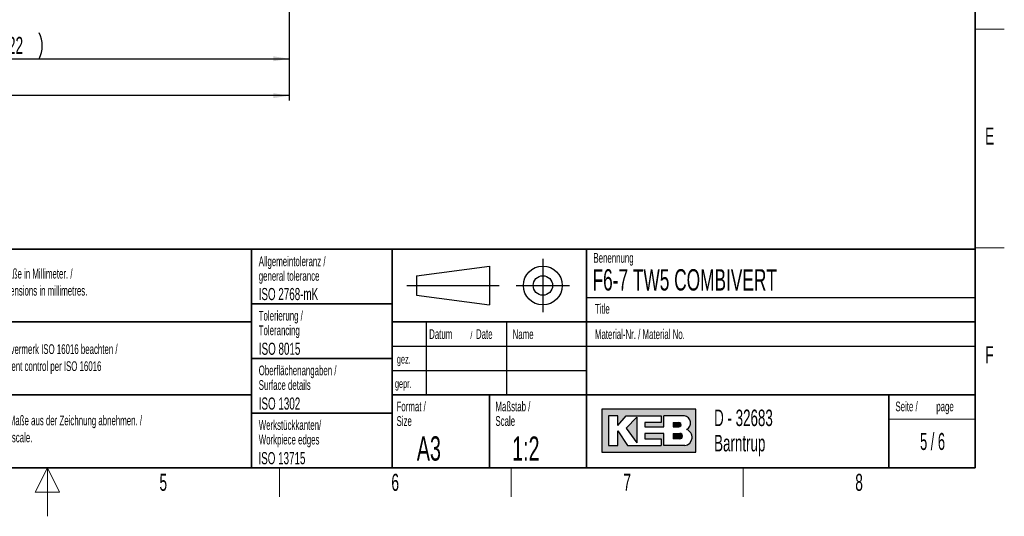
# Paper-space layout 'Blatt5' of a CAD drawing. Header units: millimetres. Extents: x 5 to 418, y 2 to 292.
# Tile 10 of 31: x 211 to 414, y 2 to 104. Entities that reach past the tile are written whole.
import ezdxf

# ---------------------------------------------------------------- set-up
doc = ezdxf.new("R2010")
doc.units = ezdxf.units.MM
doc.layers.add('SLD-0', color=7, linetype='Continuous')
doc.styles.add('SLDTEXTSTYLE1', font='TXT', dxfattribs={"width": 0.605})
doc.styles.add('SLDTEXTSTYLE2', font='TXT', dxfattribs={"width": 0.563})
doc.dimstyles.new('SLDDIMSTYLE6', dxfattribs={"dimtxt": 3.5, "dimasz": 3.302, "dimexe": 0, "dimexo": 0.0625, "dimgap": 0.875, "dimtad": 1, "dimlfac": 2, "dimrnd": 1e-09, "dimzin": 12, "dimdsep": 46, "dimtxsty": 'SLDTEXTSTYLE1', "dimsah": 1, "dimcen": 0.09, "dimadec": 0, "dimazin": 3, "dimtfac": 1, "dimtofl": 0, "dimtmove": 0, "dimatfit": 3, "dimfxl": 1, "dimfrac": 2, "dimtolj": 1, "dimtzin": 12, "dimarcsym": 0})

# ---------------------------------------------------------------- blocks, each defined once
blk = doc.blocks.new('SW_NOTE_0_78')
at = {"layer": 'SLD-0', "color": 0, "char_height": 2, "attachment_point": 1, "style": 'SLDTEXTSTYLE1'}
for s, insert in [('Alle Maße in Millimeter. /', (0, 2.5781354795)), ('All dimensions in millimetres.', (0, -0.9218646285))]:
    blk.add_mtext(s, dxfattribs=dict(at, insert=insert))
blk = doc.blocks.new('SW_NOTE_0_81')
at = {"layer": 'SLD-0', "color": 0, "char_height": 2, "attachment_point": 1, "style": 'SLDTEXTSTYLE1'}
for s, insert in [('Keine Maße aus der Zeichnung abnehmen. /', (0, 2.5781354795)), ('Do not scale.', (0, -0.9218646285))]:
    blk.add_mtext(s, dxfattribs=dict(at, insert=insert))
blk = doc.blocks.new('SW_NOTE_0_82')
at = {"layer": 'SLD-0', "color": 0, "char_height": 2, "attachment_point": 1, "style": 'SLDTEXTSTYLE1'}
for s, insert in [('Schutzvermerk ISO 16016 beachten /', (0, 2.5781354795)), ('Document control per ISO 16016', (0, -0.9218646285))]:
    blk.add_mtext(s, dxfattribs=dict(at, insert=insert))
blk = doc.blocks.new('SW_NOTE_0_83')
at = {"layer": 'SLD-0', "color": 0, "char_height": 2, "attachment_point": 1, "style": 'SLDTEXTSTYLE1'}
for s, insert in [('Werkstückkanten/', (0, 2.5781354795)), ('Workpiece edges', (0, -0.4218645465))]:
    blk.add_mtext(s, dxfattribs=dict(at, insert=insert))
blk = doc.blocks.new('SW_NOTE_0_84')
at = {"layer": 'SLD-0', "color": 0, "char_height": 2, "attachment_point": 1, "style": 'SLDTEXTSTYLE1'}
for s, insert in [('Oberflächenangaben /', (0, 2.5781354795)), ('Surface details', (0, -0.4218645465))]:
    blk.add_mtext(s, dxfattribs=dict(at, insert=insert))
blk = doc.blocks.new('SW_NOTE_0_85')
at = {"layer": 'SLD-0', "color": 0, "char_height": 2, "attachment_point": 1, "style": 'SLDTEXTSTYLE1'}
for s, insert in [('Tolerierung /', (0, 2.5781354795)), ('Tolerancing', (0, -0.4218645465))]:
    blk.add_mtext(s, dxfattribs=dict(at, insert=insert))
blk = doc.blocks.new('SW_NOTE_0_86')
at = {"layer": 'SLD-0', "color": 0, "char_height": 2, "attachment_point": 1, "style": 'SLDTEXTSTYLE1'}
for s, insert in [('Allgemeintoleranz /', (0, 2.5781354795)), ('general tolerance', (0, -0.4218645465))]:
    blk.add_mtext(s, dxfattribs=dict(at, insert=insert))
blk = doc.blocks.new('SW_NOTE_0_87')
at = {"layer": 'SLD-0', "color": 0, "char_height": 2, "attachment_point": 1, "style": 'SLDTEXTSTYLE1'}
for s, insert in [('Format /', (0, 2.5781354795)), ('Size', (0, -0.4218645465))]:
    blk.add_mtext(s, dxfattribs=dict(at, insert=insert))
blk = doc.blocks.new('SW_NOTE_0_88')
at = {"layer": 'SLD-0', "color": 0, "attachment_point": 1, "style": 'SLDTEXTSTYLE1'}
for s, insert, char_height in [('Datum', (0, 2.5781354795), 2), ('/', (8.4829859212, 2.0780460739), 1.5), ('Date', (9.6392361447, 2.5781354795), 2)]:
    blk.add_mtext(s, dxfattribs=dict(at, insert=insert, char_height=char_height))
blk = doc.blocks.new('SW_NOTE_0_89')
at = {"layer": 'SLD-0', "color": 0, "char_height": 2, "attachment_point": 1, "style": 'SLDTEXTSTYLE1'}
for s, insert in [('Maßstab /', (0, 2.5781354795)), ('Scale', (0, -0.4218645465))]:
    blk.add_mtext(s, dxfattribs=dict(at, insert=insert))
blk = doc.blocks.new('SW_NOTE_0_90')
at = {"layer": 'SLD-0', "color": 0, "char_height": 3.4, "attachment_point": 1, "style": 'SLDTEXTSTYLE1'}
for s, insert in [('D - 32683', (0, 4.3828303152)), ('Barntrup', (0, -0.8171696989))]:
    blk.add_mtext(s, dxfattribs=dict(at, insert=insert))
blk = doc.blocks.new('SW_NOTE_0_91')
at = {"layer": 'SLD-0', "color": 0, "char_height": 2, "attachment_point": 1, "style": 'SLDTEXTSTYLE1'}
for s, insert in [('Seite /', (0, 2.5781354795)), ('page', (8.413542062, 2.5784205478))]:
    blk.add_mtext(s, dxfattribs=dict(at, insert=insert))
blk = doc.blocks.new('_D_33')
at = {"layer": 'SLD-0', "color": 7}
for p, q in [((155.7925860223, 125.1688189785), (155.7925860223, 95.1683189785)), ((266.7925860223, 125.1688189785), (266.7925860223, 95.1683189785)), ((155.7925860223, 96.1683189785), (266.7925860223, 96.1683189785))]:
    blk.add_line(p, q, dxfattribs=at)
for centre, start, end in [((212.6536970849, 98.8540828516), 153.4349488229, 206.5650511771), ((209.9314747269, 98.8540828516), 333.4349488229, 26.5650511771)]:
    blk.add_arc(centre, 6.005550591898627, start, end, dxfattribs=at)
for points in [[(155.7925860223, 96.1683189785), (159.0945860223, 95.6603189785), (159.0945860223, 96.6763189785)], [(266.7925860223, 96.1683189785), (263.4905860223, 96.6763189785), (263.4905860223, 95.6603189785)]]:
    blk.add_solid(points, dxfattribs=at)
at = {"layer": 'SLD-0', "color": 7, "insert": (207.2821693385, 100.6800563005), "char_height": 3.5, "attachment_point": 1, "style": 'SLDTEXTSTYLE1'}
blk.add_mtext('222', dxfattribs=at)
blk = doc.blocks.new('_D_34')
at = {"layer": 'SLD-0', "color": 7}
for p, q in [((113.2925860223, 145.9183189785), (113.2925860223, 87.5754682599)), ((266.7925860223, 125.1688189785), (266.7925860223, 87.5754682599)), ((266.7925860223, 88.5754682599), (113.2925860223, 88.5754682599))]:
    blk.add_line(p, q, dxfattribs=at)
for points in [[(113.2925860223, 88.5754682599), (116.5945860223, 88.0674682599), (116.5945860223, 89.0834682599)], [(266.7925860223, 88.5754682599), (263.4905860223, 89.0834682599), (263.4905860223, 88.0674682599)]]:
    blk.add_solid(points, dxfattribs=at)
at = {"layer": 'SLD-0', "color": 7, "insert": (186.032169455, 93.0872055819), "char_height": 3.5, "attachment_point": 1, "style": 'SLDTEXTSTYLE1'}
blk.add_mtext('307', dxfattribs=at)

psp = doc.layouts.new('Blatt5')

# ---------------------------------------------------------------- hatches: boundary and pattern name
at = {"linetype": 'Continuous'}
h = psp.add_hatch(color=7, dxfattribs=at)
h.paths.add_polyline_path([(331.1423676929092, 15.18257760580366), (350.5207896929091, 15.18257760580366), (350.5207896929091, 24.04128480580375), (331.1423676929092, 24.04128480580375)], flags=0)
edge = h.paths.add_edge_path(flags=0)
edge.add_arc((347.9991875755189, 18.26988521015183), 1.720915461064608, -81.72003226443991, 70.17096003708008, ccw=False)
edge.add_line((348.2470169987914, 16.56690822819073), (348.2293995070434, 16.56675060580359))
edge.add_line((348.2293995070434, 16.56675060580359), (343.8767592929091, 16.56675060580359))
edge.add_line((343.8767592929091, 16.56675060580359), (343.8767592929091, 19.05826200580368))
edge.add_line((343.8767592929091, 19.05826200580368), (340.0010748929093, 19.05826200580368))
edge.add_line((340.0010748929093, 19.05826200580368), (340.0010748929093, 17.95092360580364))
edge.add_line((340.0010748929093, 17.95092360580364), (343.3230900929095, 17.95092360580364))
edge.add_line((343.3230900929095, 17.95092360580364), (343.3230900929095, 16.56675060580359))
edge.add_line((343.3230900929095, 16.56675060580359), (336.4022250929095, 16.56675060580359))
edge.add_line((336.4022250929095, 16.56675060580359), (334.4643828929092, 19.61193120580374))
edge.add_line((334.4643828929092, 19.61193120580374), (334.4643828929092, 16.56675060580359))
edge.add_line((334.4643828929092, 16.56675060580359), (332.5265406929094, 16.56675060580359))
edge.add_line((332.5265406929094, 16.56675060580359), (332.5265406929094, 22.65711180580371))
edge.add_line((332.5265406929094, 22.65711180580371), (334.4643828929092, 22.65711180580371))
edge.add_line((334.4643828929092, 22.65711180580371), (334.4643828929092, 20.71926960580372))
edge.add_line((334.4643828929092, 20.71926960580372), (336.1253904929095, 22.65711180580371))
edge.add_line((336.1253904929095, 22.65711180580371), (343.3230900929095, 22.65711180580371))
edge.add_line((343.3230900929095, 22.65711180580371), (343.3230900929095, 21.27293880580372))
edge.add_line((343.3230900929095, 21.27293880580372), (340.0010748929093, 21.27293880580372))
edge.add_line((340.0010748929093, 21.27293880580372), (340.0010748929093, 20.44243500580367))
edge.add_line((340.0010748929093, 20.44243500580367), (343.8767592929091, 20.44243500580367))
edge.add_line((343.8767592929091, 20.44243500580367), (343.8767592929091, 22.65711180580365))
edge.add_line((343.8767592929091, 22.65711180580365), (348.1497422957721, 22.65711180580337))
edge.add_line((348.1497422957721, 22.65711180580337), (348.151741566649, 22.65711180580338))
edge.add_line((348.151741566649, 22.65711180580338), (348.1521661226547, 22.65713246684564))
edge.add_arc((347.9523797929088, 21.20834406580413), 1.462498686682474, -64.4589412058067, 82.1484933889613, ccw=False)
psp.add_hatch(color=7, dxfattribs=at).paths.add_polyline_path([(338.3400672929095, 17.12041980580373), (338.3400672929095, 22.38027720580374), (336.1253904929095, 20.16560040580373)], flags=0)
h = psp.add_hatch(color=7, dxfattribs=at)
edge = h.paths.add_edge_path(flags=0)
edge.add_line((345.8146014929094, 20.44243500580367), (346.974194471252, 20.44243500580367))
edge.add_arc((347.0534490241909, 20.85768690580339), 0.4227474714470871, 259.1945394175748, 460.8054605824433)
edge.add_line((346.9741944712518, 21.27293880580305), (345.8146014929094, 21.27293880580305))
edge.add_line((345.8146014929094, 21.27293880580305), (345.8146014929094, 20.44243500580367))
h = psp.add_hatch(color=7, dxfattribs=at)
edge = h.paths.add_edge_path(flags=0)
edge.add_line((345.8146014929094, 17.95092360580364), (347.1991847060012, 17.95092360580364))
edge.add_arc((347.1991847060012, 18.50459280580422), 0.5536692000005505, 270.0000000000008, 450.0000000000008)
edge.add_line((347.1991847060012, 19.05826200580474), (347.1703327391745, 19.05826200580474))
edge.add_line((347.1703327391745, 19.05826200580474), (345.8146014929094, 19.05826200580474))
edge.add_line((345.8146014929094, 19.05826200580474), (345.8146014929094, 17.95092360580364))

# ---------------------------------------------------------------- linework, layer by layer
at = {"layer": 'SLD-0', "lineweight": 35}
for p, q in [((408, 12), (408, 282.5)), ((135, 57), (408, 57)), ((259, 57), (259, 12)), ((288, 57), (288, 12)), ((328, 57.0000000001), (328, 12)), ((408, 57), (408, 12)), ((259, 45.75), (288, 45.75)), ((202.5, 42), (259, 42)), ((408, 42), (288, 42)), ((259, 34.5), (288, 34.5)), ((202.5, 27), (259, 27)), ((288, 27), (408, 27)), ((308, 27), (308, 12)), ((390.2572074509, 27), (390.2572074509, 12)), ((259, 23.25), (288, 23.25)), ((26, 12), (408, 12)), ((135, 12), (408, 12))]:
    psp.add_line(p, q, dxfattribs=at)
at = {"layer": 'SLD-0', "lineweight": 18}
for p, q in [((408, 102.25), (414, 102.25)), ((408, 57.25), (414, 57.25)), ((390.2572074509, 22), (408, 22)), ((217, 12), (214.5, 7)), ((217, 2), (217, 12)), ((219.5, 7), (217, 12)), ((264.75, 6), (264.75, 12)), ((312.5, 6), (312.5, 12)), ((360.25, 6), (360.25, 12)), ((214.5, 7), (219.5, 7))]:
    psp.add_line(p, q, dxfattribs=at)
at = {"layer": 'SLD-0'}
for p, q in [((319, 55), (319, 44)), ((293, 51.5), (308, 53.5)), ((308, 53.5), (308, 45.5)), ((293, 51.5), (293, 47.5)), ((291, 49.5), (310, 49.5)), ((313.5, 49.5), (324.5, 49.5)), ((293, 47.5), (308, 45.5)), ((328, 47.0000000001), (408, 47.0000000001)), ((295, 42), (295, 27)), ((311.5, 42), (311.5, 27)), ((288, 37), (408, 37)), ((288, 32), (328, 32)), ((348.1497422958, 22.6571118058), (348.1517415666, 22.6571118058)), ((348.1517415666, 22.6571118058), (348.1521661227, 22.6571324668)), ((348.229399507, 16.5667506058), (348.2470169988, 16.5669082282))]:
    psp.add_line(p, q, dxfattribs=at)
at = {"layer": 'SLD-0', "linetype": 'Continuous'}
for p, q in [((350.5207896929, 24.0412848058), (331.1423676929, 24.0412848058)), ((331.1423676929, 24.0412848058), (331.1423676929, 15.1825776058)), ((334.4643828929, 22.6571118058), (332.5265406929, 22.6571118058)), ((332.5265406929, 22.6571118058), (332.5265406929, 16.5667506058)), ((334.4643828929, 20.7192696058), (336.1253904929, 22.6571118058)), ((334.4643828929, 20.7192696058), (334.4643828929, 22.6571118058)), ((336.1253904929, 22.6571118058), (343.3230900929, 22.6571118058)), ((338.3400672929, 22.3802772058), (336.1253904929, 20.1656004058)), ((338.3400672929, 22.3802772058), (338.3400672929, 17.1204198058)), ((343.3230900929, 22.6571118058), (343.3230900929, 21.2729388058)), ((348.1497422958, 22.6571118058), (343.8767592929, 22.6571118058)), ((343.8767592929, 20.4424350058), (343.8767592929, 22.6571118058)), ((348.1497422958, 22.6571118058), (348.1517415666, 22.6571118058)), ((348.1517415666, 22.6571118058), (348.1521661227, 22.6571324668)), ((350.5207896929, 15.1825776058), (350.5207896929, 24.0412848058)), ((340.0010748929, 21.2729388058), (340.0010748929, 20.4424350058)), ((343.3230900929, 21.2729388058), (340.0010748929, 21.2729388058)), ((340.0010748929, 20.4424350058), (343.8767592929, 20.4424350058)), ((345.8146014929, 21.2729388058), (346.9741944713, 21.2729388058)), ((345.8146014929, 21.2729388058), (345.8146014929, 20.4424350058)), ((345.8146014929, 20.4424350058), (346.9741944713, 20.4424350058)), ((334.4643828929, 16.5667506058), (334.4643828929, 19.6119312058)), ((334.4643828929, 19.6119312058), (336.4022250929, 16.5667506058)), ((336.1253904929, 20.1656004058), (338.3400672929, 17.1204198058)), ((340.0010748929, 19.0582620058), (340.0010748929, 17.9509236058)), ((343.8767592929, 19.0582620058), (340.0010748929, 19.0582620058)), ((343.8767592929, 16.5667506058), (343.8767592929, 19.0582620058)), ((345.8146014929, 19.0582620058), (347.199184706, 19.0582620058)), ((345.8146014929, 19.0582620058), (345.8146014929, 17.9509236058)), ((347.1703327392, 19.0582620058), (347.199184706, 19.0582620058)), ((332.5265406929, 16.5667506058), (334.4643828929, 16.5667506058)), ((336.4022250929, 16.5667506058), (343.3230900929, 16.5667506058)), ((340.0010748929, 17.9509236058), (343.3230900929, 17.9509236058)), ((343.3230900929, 17.9509236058), (343.3230900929, 16.5667506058)), ((348.229399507, 16.5667506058), (343.8767592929, 16.5667506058)), ((347.199184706, 17.9509236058), (345.8146014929, 17.9509236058)), ((348.229399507, 16.5667506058), (348.2470169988, 16.5669082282)), ((331.1423676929, 15.1825776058), (350.5207896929, 15.1825776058))]:
    psp.add_line(p, q, dxfattribs=at)
at = {"layer": 'SLD-0'}
for radius in [3.999999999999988, 1.999999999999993]:
    psp.add_circle((319, 49.5), radius, dxfattribs=at)
at = {"layer": 'SLD-0', "linetype": 'Continuous'}
for centre, radius, start, end in [((347.9523797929, 21.2083440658), 1.46249868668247, 295.5410587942, 82.1484933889), ((347.0534490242, 20.8576869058), 0.4227474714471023, 259.1945394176, 100.8054605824), ((347.199184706, 18.5045928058), 0.5536692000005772, 270, 90), ((347.9991875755, 18.2698852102), 1.720915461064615, 278.2799677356, 70.1709600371)]:
    psp.add_arc(centre, radius, start, end, dxfattribs=at)

# ---------------------------------------------------------------- block references
at = {"layer": 'SLD-0'}
for name, p in [('SW_NOTE_0_86', (260.5043854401, 52.9003064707)), ('SW_NOTE_0_78', (204.4639500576, 50.3606872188)), ('SW_NOTE_0_85', (260.5022836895, 41.7004098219)), ('SW_NOTE_0_88', (295.5861619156, 37.9261102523)), ('SW_NOTE_0_82', (204.4639500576, 34.8276741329)), ('SW_NOTE_0_84', (260.5027641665, 30.4450935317)), ('SW_NOTE_0_87', (288.8790098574, 23.0287702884)), ('SW_NOTE_0_89', (309.2314641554, 23.0287700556)), ('SW_NOTE_0_91', (391.5827404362, 23.0329928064)), ('SW_NOTE_0_81', (204.4639500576, 20.1508694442)), ('SW_NOTE_0_90', (354.2591907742, 19.5828264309)), ('SW_NOTE_0_83', (260.5090753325, 19.2125013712))]:
    psp.add_blockref(name, p, dxfattribs=at)

# ---------------------------------------------------------------- texts
for s, insert, char_height, attachment_point, style in [('E', (410.9815679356, 82.0010772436), 3.5, 2, 'SLDTEXTSTYLE1'), ('Benennung', (329.4092408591, 56.1865848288), 2, 1, 'SLDTEXTSTYLE1'), ('F6-7 TW5 COMBIVERT', (329.222041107, 52.8643539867), 4.4, 1, 'SLDTEXTSTYLE1'), ('ISO 2768-mK', (260.4940938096, 48.9932287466), 2.5, 1, 'SLDTEXTSTYLE1'), ('Title', (329.7169273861, 45.7051426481), 2, 1, 'SLDTEXTSTYLE1'), ('Material-Nr. / Material No.', (329.7169273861, 40.4793879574), 2, 1, 'SLDTEXTSTYLE1'), ('Name', (312.770034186, 40.4793879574), 2, 1, 'SLDTEXTSTYLE1'), ('ISO 8015', (260.5277662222, 37.732972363), 2.5, 1, 'SLDTEXTSTYLE1'), ('F', (410.9536166, 37.0010772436), 3.5, 2, 'SLDTEXTSTYLE1'), ('gez.', (288.9470592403, 35.2328921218), 1.8, 1, 'SLDTEXTSTYLE1'), ('gepr.', (288.5445949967, 30.2118970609), 1.8, 1, 'SLDTEXTSTYLE1'), ('ISO 1302', (260.5038336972, 26.4529504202), 2.5, 1, 'SLDTEXTSTYLE1'), ('A3', (293.0566699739, 18.4626222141), 5, 1, 'SLDTEXTSTYLE1'), ('1:2', (312.6833009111, 18.426931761), 5, 1, 'SLDTEXTSTYLE1'), ('5 / 6', (399.22739661, 19.1523676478), 3.5, 2, 'SLDTEXTSTYLE2'), ('ISO 13715', (260.4472726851, 15.2160422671), 2.5, 1, 'SLDTEXTSTYLE1'), ('5', (240.8527123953, 10.7429955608), 3.5, 2, 'SLDTEXTSTYLE1'), ('6', (288.6027123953, 10.7429955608), 3.5, 2, 'SLDTEXTSTYLE1'), ('7', (336.3527123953, 10.7429955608), 3.5, 2, 'SLDTEXTSTYLE1'), ('8', (384.1027123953, 10.7429955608), 3.5, 2, 'SLDTEXTSTYLE1')]:
    psp.add_mtext(s, dxfattribs=dict(at, insert=insert, char_height=char_height, attachment_point=attachment_point, style=style))

# ---------------------------------------------------------------- dimensions: what is measured, and where the dimension line sits
at = {"layer": 'SLD-0', "color": 7}
dim = psp.add_linear_dim(base=(113.2925860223, 88.5754682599), p1=(266.7925860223, 125.1688189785), p2=(113.2925860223, 145.9183189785), dimstyle='SLDDIMSTYLE6', dxfattribs=at)
dim.commit()
dim.dimension.update_dxf_attribs({"geometry": '_D_34', "text_midpoint": (190.0425860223, 88.5754682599), "dimtype": 160})
dim = psp.add_linear_dim(base=(266.7925860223, 96.1683189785), p1=(155.7925860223, 125.1688189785), p2=(266.7925860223, 125.1688189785), text='(<>)', dimstyle='SLDDIMSTYLE6', dxfattribs=at)
dim.commit()
dim.dimension.update_dxf_attribs({"geometry": '_D_33', "text_midpoint": (211.2925860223, 96.1683189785), "dimtype": 160})

doc.saveas('drawing.dxf')
